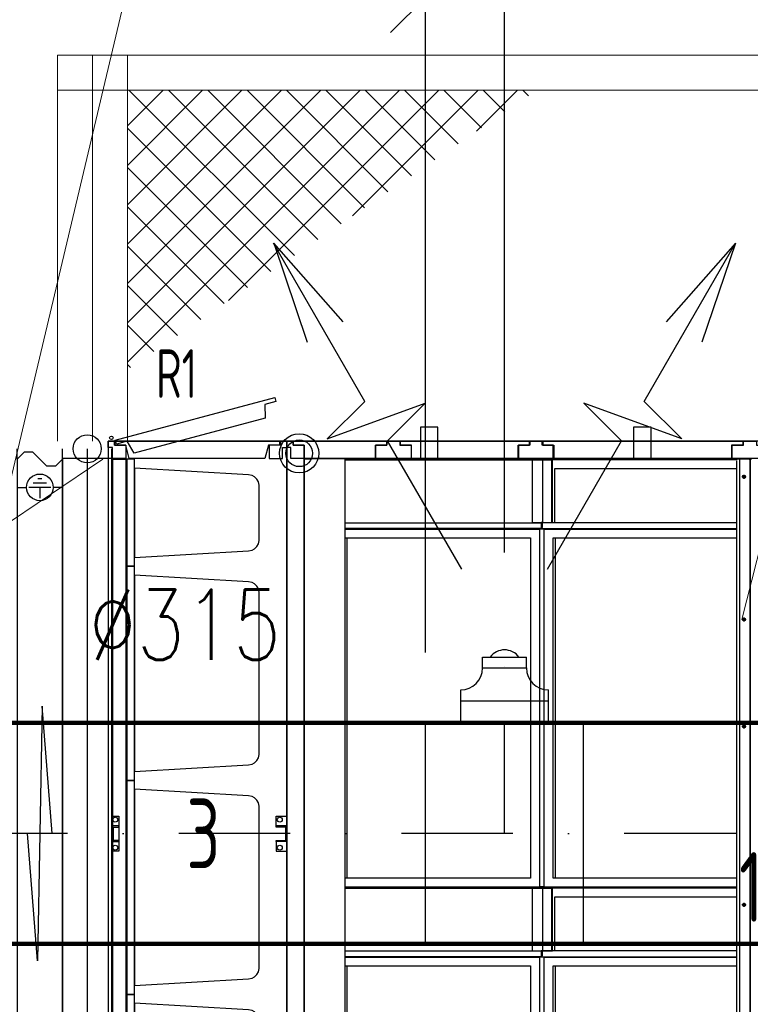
# Model space of a CAD drawing. Header units: millimetres. Extents: x -746391 to 410178, y -169697 to 100555.
# Tile 103 of 179: x 81248 to 83331, y 587 to 3393. Entities that reach past the tile are written whole.
import ezdxf

# ---------------------------------------------------------------- set-up
doc = ezdxf.new("R2010")
doc.units = ezdxf.units.MM
doc.linetypes.add('ČERCHOVANÁ', pattern=[25.4, 12.7, -6.35, 0, -6.35])
doc.layers.get('0').update_dxf_attribs({"color": 9})
doc.layers.get('Defpoints').update_dxf_attribs({"color": 9})
for name, color, linetype in [('1', 7, 'Continuous'), ('VZT-KÓTY', 2, 'Continuous'), ('VZT-ODVOD-ZAŘÍZENÍ', 150, 'Continuous'), ('VZT-PŘÍOD-OSY', 1, 'ČERCHOVANÁ'), ('VZT-PŘÍVOD-TENKÉ', 4, 'Continuous'), ('VZT-PŘÍVOD-VÝKON', 2, 'Continuous'), ('VZT-PŘÍVOD-ZAŘÍZENÍ', 3, 'Continuous')]:
    doc.layers.add(name, color=color, linetype=linetype)
doc.layers.add('VZT-KOTY', color=2, linetype='Continuous', lineweight=25)
doc.styles.add('RomanS', font='romans.shx')
doc.styles.get("Standard").update_dxf_attribs({"font": 'isocpeur.ttf', "width": 0.75})
doc.dimstyles.new('VZT100', dxfattribs={"dimscale": 100, "dimtxt": 2, "dimasz": 2, "dimexe": 1, "dimexo": 2, "dimgap": 1, "dimtad": 1, "dimtoh": 1, "dimdec": 0, "dimzin": 0, "dimdsep": 46, "dimtxsty": 'RomanS', "dimblk": 'OBLIQUE', "dimcen": 1, "dimdle": 1, "dimclrd": 256, "dimclre": 256, "dimclrt": 256, "dimadec": 0, "dimazin": 0, "dimtfac": 1, "dimtdec": 0, "dimtmove": 2, "dimatfit": 3, "dimldrblk": 'OBLIQUE', "dimfxl": 1, "dimtolj": 1, "dimtzin": 0, "dimarcsym": 0})

# ---------------------------------------------------------------- blocks, each defined once
blk = doc.blocks.new('NWK17C0226701211622KAMM51')
at = {"layer": '1'}
for p, q in [((4561.65, 7267.55), (4052.65, 7267.55)), ((4052.65, 7267.55), (4052.65, 5030.55)), ((4561.65, 5030.55), (4561.65, 7267.55)), ((4052.65, 5030.55), (4561.65, 5030.55))]:
    blk.add_line(p, q, dxfattribs=at)
blk = doc.blocks.new('NWK17C0226701211622EINB88')
at = {"layer": '1'}
for p, q in [((4072.68, 7270.19), (4527.31, 7392.01)), ((4530.41, 7380.42), (4499.5, 7372.14)), ((4527.31, 7392.01), (4530.41, 7380.42)), ((4499.5, 7372.14), (4499.67, 7332.84)), ((4499.67, 7332.84), (4126.19, 7232.76)), ((4075.78, 7258.6), (4072.68, 7270.19)), ((4070.65, 7267.55), (4541.33, 7267.55)), ((4070.65, 7255.55), (4070.65, 7267.55)), ((4102.65, 7255.55), (4070.65, 7255.55)), ((4106.69, 7266.88), (4075.78, 7258.6)), ((4112.65, 7217.55), (4102.65, 7255.55)), ((4126.19, 7232.76), (4106.69, 7266.88)), ((4509.33, 7255.55), (4499.33, 7217.55)), ((4541.33, 7255.55), (4509.33, 7255.55)), ((4541.33, 7267.55), (4541.33, 7255.55)), ((4499.33, 7217.55), (4112.65, 7217.55))]:
    blk.add_line(p, q, dxfattribs=at)
blk.add_circle((4061.65, 7276.55), 5, dxfattribs=at)
blk = doc.blocks.new('NWK17C0226701211622EINB89')
at = {"layer": '1'}
for p, q in [((4509.33, 5080.55), (4102.65, 5080.55)), ((4102.65, 5080.55), (4102.65, 5042.55)), ((4509.33, 5042.55), (4509.33, 5080.55)), ((4102.65, 5042.55), (4070.65, 5042.55)), ((4070.65, 5042.55), (4070.65, 5030.55)), ((4070.65, 5030.55), (4541.33, 5030.55)), ((4541.33, 5042.55), (4509.33, 5042.55)), ((4541.33, 5030.55), (4541.33, 5042.55))]:
    blk.add_line(p, q, dxfattribs=at)
blk = doc.blocks.new('NWK17C0226701211622EINB90')
at = {"layer": '1'}
for p, q in [((4102.65, 5080.55), (4064.65, 5080.55)), ((4064.65, 5080.55), (4064.65, 5048.55)), ((4102.65, 5042.55), (4102.65, 5080.55)), ((4064.65, 5048.55), (4052.65, 5048.55)), ((4052.65, 5048.55), (4052.65, 5030.55)), ((4052.65, 5030.55), (4070.65, 5030.55)), ((4070.65, 5030.55), (4070.65, 5042.55)), ((4070.65, 5042.55), (4102.65, 5042.55))]:
    blk.add_line(p, q, dxfattribs=at)
blk = doc.blocks.new('NWK17C0226701211622EINB91')
at = {"layer": '1'}
for p, q in [((4511.65, 5042.55), (4511.65, 5080.55)), ((4511.65, 5080.55), (4549.65, 5080.55)), ((4549.65, 5080.55), (4549.65, 5048.55)), ((4543.65, 5042.55), (4511.65, 5042.55)), ((4543.65, 5030.55), (4543.65, 5042.55)), ((4561.65, 5030.55), (4543.65, 5030.55)), ((4549.65, 5048.55), (4561.65, 5048.55)), ((4561.65, 5048.55), (4561.65, 5030.55))]:
    blk.add_line(p, q, dxfattribs=at)
blk = doc.blocks.new('NWK17C0226701211622EINB92')
at = {"layer": '1'}
for p, q in [((4052.65, 7267.55), (4070.65, 7267.55)), ((4052.65, 7249.55), (4052.65, 7267.55)), ((4064.65, 7249.55), (4052.65, 7249.55)), ((4064.65, 7217.55), (4064.65, 7249.55)), ((4070.65, 7267.55), (4070.65, 7255.55)), ((4070.65, 7255.55), (4102.65, 7255.55)), ((4102.65, 7255.55), (4102.65, 7217.55)), ((4102.65, 7217.55), (4064.65, 7217.55))]:
    blk.add_line(p, q, dxfattribs=at)
blk = doc.blocks.new('NWK17C0226701211622EINB93')
at = {"layer": '1'}
for p, q in [((4543.65, 7255.55), (4511.65, 7255.55)), ((4511.65, 7255.55), (4511.65, 7217.55)), ((4561.65, 7267.55), (4543.65, 7267.55)), ((4543.65, 7267.55), (4543.65, 7255.55)), ((4549.65, 7217.55), (4549.65, 7249.55)), ((4549.65, 7249.55), (4561.65, 7249.55)), ((4561.65, 7249.55), (4561.65, 7267.55)), ((4511.65, 7217.55), (4549.65, 7217.55))]:
    blk.add_line(p, q, dxfattribs=at)
blk = doc.blocks.new('NWK17C0226701211622EINB94')
at = {"layer": '1'}
for p, q in [((4531.65, 6170.55), (4531.65, 6198.55)), ((4531.65, 6198.55), (4561.65, 6198.55)), ((4561.65, 6198.55), (4561.65, 6170.55)), ((4531.65, 6170.55), (4561.65, 6170.55)), ((4531.65, 6167.55), (4531.65, 6170.55)), ((4561.65, 6170.55), (4531.65, 6170.55)), ((4558.65, 6167.55), (4531.65, 6167.55)), ((4558.65, 6129.55), (4558.65, 6167.55)), ((4561.65, 6170.55), (4561.65, 6126.55)), ((4531.65, 6126.55), (4531.65, 6129.55)), ((4531.65, 6129.55), (4558.65, 6129.55)), ((4561.65, 6126.55), (4531.65, 6126.55)), ((4561.65, 6126.55), (4531.65, 6126.55)), ((4531.65, 6126.55), (4531.65, 6098.55)), ((4561.65, 6098.55), (4561.65, 6126.55)), ((4531.65, 6098.55), (4561.65, 6098.55))]:
    blk.add_line(p, q, dxfattribs=at)
for centre in [(4541.65, 6188.55), (4541.65, 6108.55)]:
    blk.add_circle(centre, 7, dxfattribs=at)
blk = doc.blocks.new('NWK17C0226701211622EINB95')
at = {"layer": '1'}
for p, q in [((4064.65, 6198.55), (4082.65, 6198.55)), ((4064.65, 6098.55), (4064.65, 6198.55)), ((4082.65, 6198.55), (4082.65, 6098.55)), ((4082.65, 6170.55), (4064.65, 6170.55)), ((4064.65, 6170.55), (4064.65, 6126.55)), ((4067.65, 6129.55), (4067.65, 6167.55)), ((4067.65, 6167.55), (4082.65, 6167.55)), ((4082.65, 6167.55), (4082.65, 6170.55)), ((4064.65, 6126.55), (4082.65, 6126.55)), ((4082.65, 6129.55), (4067.65, 6129.55)), ((4082.65, 6126.55), (4082.65, 6129.55)), ((4082.65, 6098.55), (4064.65, 6098.55))]:
    blk.add_line(p, q, dxfattribs=at)
for centre in [(4072.65, 6188.55), (4072.65, 6108.55)]:
    blk.add_circle(centre, 7, dxfattribs=at)
blk = doc.blocks.new('NWK17C0226701211622UT57')
at = {"layer": '1'}
for p, q in [((4127.65, 6910.55), (4102.65, 6910.55)), ((4102.65, 6910.55), (4102.65, 6300.55)), ((4127.65, 6300.55), (4127.65, 6910.55)), ((4452.65, 6866.55), (4127.65, 6885.55)), ((4127.65, 6885.55), (4127.65, 6325.55)), ((4462.67, 6864.57), (4452.65, 6866.55)), ((4469.75, 6860.55), (4462.67, 6864.57)), ((4476.65, 6853.65), (4469.75, 6860.55)), ((4480.67, 6846.57), (4476.65, 6853.65)), ((4482.65, 6836.55), (4480.67, 6846.57)), ((4482.65, 6374.55), (4482.65, 6836.55)), ((4480.67, 6364.53), (4482.65, 6374.55)), ((4127.65, 6325.55), (4452.65, 6344.55)), ((4452.65, 6344.55), (4462.67, 6346.53)), ((4462.67, 6346.53), (4469.75, 6350.55)), ((4469.75, 6350.55), (4476.65, 6357.45)), ((4476.65, 6357.45), (4480.67, 6364.53)), ((4102.65, 6300.55), (4127.65, 6300.55))]:
    blk.add_line(p, q, dxfattribs=at)
blk = doc.blocks.new('NWK17C0226701211622UT58')
at = {"layer": '1'}
for p, q in [((4127.65, 6300.55), (4102.65, 6300.55)), ((4102.65, 6300.55), (4102.65, 5690.55)), ((4127.65, 5690.55), (4127.65, 6300.55)), ((4452.65, 6256.55), (4127.65, 6275.55)), ((4127.65, 6275.55), (4127.65, 5715.55)), ((4462.67, 6254.57), (4452.65, 6256.55)), ((4469.75, 6250.55), (4462.67, 6254.57)), ((4476.65, 6243.65), (4469.75, 6250.55)), ((4480.67, 6236.57), (4476.65, 6243.65)), ((4482.65, 6226.55), (4480.67, 6236.57)), ((4482.65, 5764.55), (4482.65, 6226.55)), ((4476.65, 5747.45), (4480.67, 5754.53)), ((4480.67, 5754.53), (4482.65, 5764.55)), ((4127.65, 5715.55), (4452.65, 5734.55)), ((4452.65, 5734.55), (4462.67, 5736.53)), ((4462.67, 5736.53), (4469.75, 5740.55)), ((4469.75, 5740.55), (4476.65, 5747.45)), ((4102.65, 5690.55), (4127.65, 5690.55))]:
    blk.add_line(p, q, dxfattribs=at)
blk = doc.blocks.new('NWK17C0226701211622UT59')
at = {"layer": '1'}
for p, q in [((4127.65, 6300.55), (4102.65, 6300.55)), ((4102.65, 6300.55), (4102.65, 5690.55)), ((4127.65, 5690.55), (4127.65, 6300.55)), ((4452.65, 6256.55), (4127.65, 6275.55)), ((4127.65, 6275.55), (4127.65, 5715.55)), ((4462.67, 6254.57), (4452.65, 6256.55)), ((4469.75, 6250.55), (4462.67, 6254.57)), ((4476.65, 6243.65), (4469.75, 6250.55)), ((4480.67, 6236.57), (4476.65, 6243.65)), ((4482.65, 6226.55), (4480.67, 6236.57)), ((4482.65, 5764.55), (4482.65, 6226.55)), ((4476.65, 5747.45), (4480.67, 5754.53)), ((4480.67, 5754.53), (4482.65, 5764.55)), ((4127.65, 5715.55), (4452.65, 5734.55)), ((4452.65, 5734.55), (4462.67, 5736.53)), ((4462.67, 5736.53), (4469.75, 5740.55)), ((4469.75, 5740.55), (4476.65, 5747.45)), ((4102.65, 5690.55), (4127.65, 5690.55))]:
    blk.add_line(p, q, dxfattribs=at)
blk = doc.blocks.new('NWK17C0226701211622UT60')
at = {"layer": '1'}
for p, q in [((4127.65, 6910.55), (4102.65, 6910.55)), ((4102.65, 6910.55), (4102.65, 6300.55)), ((4127.65, 6300.55), (4127.65, 6910.55)), ((4452.65, 6866.55), (4127.65, 6885.55)), ((4127.65, 6885.55), (4127.65, 6325.55)), ((4462.67, 6864.57), (4452.65, 6866.55)), ((4469.75, 6860.55), (4462.67, 6864.57)), ((4476.65, 6853.65), (4469.75, 6860.55)), ((4480.67, 6846.57), (4476.65, 6853.65)), ((4482.65, 6836.55), (4480.67, 6846.57)), ((4482.65, 6374.55), (4482.65, 6836.55)), ((4480.67, 6364.53), (4482.65, 6374.55)), ((4127.65, 6325.55), (4452.65, 6344.55)), ((4452.65, 6344.55), (4462.67, 6346.53)), ((4462.67, 6346.53), (4469.75, 6350.55)), ((4469.75, 6350.55), (4476.65, 6357.45)), ((4476.65, 6357.45), (4480.67, 6364.53)), ((4102.65, 6300.55), (4127.65, 6300.55))]:
    blk.add_line(p, q, dxfattribs=at)
blk = doc.blocks.new('NWK17C0226701211622UT61')
at = {"layer": '1'}
for p, q in [((4127.65, 5690.55), (4102.65, 5690.55)), ((4102.65, 5690.55), (4102.65, 5080.55)), ((4127.65, 5080.55), (4127.65, 5690.55)), ((4452.65, 5646.55), (4127.65, 5665.55)), ((4127.65, 5665.55), (4127.65, 5105.55)), ((4462.67, 5644.57), (4452.65, 5646.55)), ((4469.75, 5640.55), (4462.67, 5644.57)), ((4476.65, 5633.65), (4469.75, 5640.55)), ((4480.67, 5626.57), (4476.65, 5633.65)), ((4482.65, 5616.55), (4480.67, 5626.57)), ((4482.65, 5154.55), (4482.65, 5616.55)), ((4469.75, 5130.55), (4476.65, 5137.45)), ((4476.65, 5137.45), (4480.67, 5144.53)), ((4480.67, 5144.53), (4482.65, 5154.55)), ((4127.65, 5105.55), (4452.65, 5124.55)), ((4452.65, 5124.55), (4462.67, 5126.53)), ((4462.67, 5126.53), (4469.75, 5130.55)), ((4102.65, 5080.55), (4127.65, 5080.55))]:
    blk.add_line(p, q, dxfattribs=at)
blk = doc.blocks.new('NWK17C0226701211622UT62')
at = {"layer": '1'}
for p, q in [((4127.65, 5690.55), (4102.65, 5690.55)), ((4102.65, 5690.55), (4102.65, 5080.55)), ((4127.65, 5080.55), (4127.65, 5690.55)), ((4452.65, 5646.55), (4127.65, 5665.55)), ((4127.65, 5665.55), (4127.65, 5105.55)), ((4462.67, 5644.57), (4452.65, 5646.55)), ((4469.75, 5640.55), (4462.67, 5644.57)), ((4476.65, 5633.65), (4469.75, 5640.55)), ((4480.67, 5626.57), (4476.65, 5633.65)), ((4482.65, 5616.55), (4480.67, 5626.57)), ((4482.65, 5154.55), (4482.65, 5616.55)), ((4469.75, 5130.55), (4476.65, 5137.45)), ((4476.65, 5137.45), (4480.67, 5144.53)), ((4480.67, 5144.53), (4482.65, 5154.55)), ((4127.65, 5105.55), (4452.65, 5124.55)), ((4452.65, 5124.55), (4462.67, 5126.53)), ((4462.67, 5126.53), (4469.75, 5130.55)), ((4102.65, 5080.55), (4127.65, 5080.55))]:
    blk.add_line(p, q, dxfattribs=at)
blk = doc.blocks.new('NWK17C0226701211622UT63')
at = {"layer": '1'}
for p, q in [((4127.65, 7215.55), (4102.65, 7215.55)), ((4102.65, 7215.55), (4102.65, 6910.55)), ((4127.65, 6910.55), (4127.65, 7215.55)), ((4452.65, 7171.55), (4127.65, 7190.55)), ((4127.65, 7190.55), (4127.65, 6935.55)), ((4462.67, 7169.57), (4452.65, 7171.55)), ((4469.75, 7165.55), (4462.67, 7169.57)), ((4476.65, 7158.65), (4469.75, 7165.55)), ((4480.67, 7151.57), (4476.65, 7158.65)), ((4482.65, 7141.55), (4480.67, 7151.57)), ((4482.65, 6984.55), (4482.65, 7141.55)), ((4462.67, 6956.53), (4469.75, 6960.55)), ((4469.75, 6960.55), (4476.65, 6967.45)), ((4476.65, 6967.45), (4480.67, 6974.53)), ((4480.67, 6974.53), (4482.65, 6984.55)), ((4127.65, 6935.55), (4452.65, 6954.55)), ((4452.65, 6954.55), (4462.67, 6956.53)), ((4102.65, 6910.55), (4127.65, 6910.55))]:
    blk.add_line(p, q, dxfattribs=at)
blk = doc.blocks.new('NWK17C0226701211622UT64')
at = {"layer": '1'}
for p, q in [((4127.65, 7215.55), (4102.65, 7215.55)), ((4102.65, 7215.55), (4102.65, 6910.55)), ((4127.65, 6910.55), (4127.65, 7215.55)), ((4452.65, 7171.55), (4127.65, 7190.55)), ((4127.65, 7190.55), (4127.65, 6935.55)), ((4462.67, 7169.57), (4452.65, 7171.55)), ((4469.75, 7165.55), (4462.67, 7169.57)), ((4476.65, 7158.65), (4469.75, 7165.55)), ((4480.67, 7151.57), (4476.65, 7158.65)), ((4482.65, 7141.55), (4480.67, 7151.57)), ((4482.65, 6984.55), (4482.65, 7141.55)), ((4462.67, 6956.53), (4469.75, 6960.55)), ((4469.75, 6960.55), (4476.65, 6967.45)), ((4476.65, 6967.45), (4480.67, 6974.53)), ((4480.67, 6974.53), (4482.65, 6984.55)), ((4127.65, 6935.55), (4452.65, 6954.55)), ((4452.65, 6954.55), (4462.67, 6956.53)), ((4102.65, 6910.55), (4127.65, 6910.55))]:
    blk.add_line(p, q, dxfattribs=at)
blk = doc.blocks.new('NWK17C0226701211622EINB96')
at = {"layer": '1'}
for p, q in [((4065.65, 5080.55), (4065.65, 7215.55)), ((4065.65, 7215.55), (4105.65, 7215.55)), ((4105.65, 7215.55), (4105.65, 5080.55)), ((4105.65, 5080.55), (4065.65, 5080.55))]:
    blk.add_line(p, q, dxfattribs=at)
blk = doc.blocks.new('NWK17C0226701211622ANB12')
at = {"layer": '1'}
for p, q in [((3922.65, 7217.55), (3922.65, 7245.55)), ((3992.65, 7245.55), (3992.65, 5052.55)), ((4062.65, 7217.55), (4062.65, 7245.55)), ((4062.65, 7217.55), (3922.65, 7217.55)), ((3922.65, 7217.55), (3922.65, 5080.55)), ((4062.65, 5080.55), (4062.65, 7217.55)), ((3922.65, 5080.55), (4062.65, 5080.55)), ((3922.65, 5080.55), (3922.65, 5052.55)), ((4062.65, 5080.55), (4062.65, 5052.55))]:
    blk.add_line(p, q, dxfattribs=at)
blk.add_circle((3992.65, 7245.55), 40, dxfattribs=at)
blk = doc.blocks.new('NWK17C0226701211622ANB13')
at = {"layer": '1'}
for p, q in [((3792.65, 7215.55), (3792.65, 7245.55)), ((3922.65, 7215.55), (3922.65, 7245.55)), ((3812.65, 7235.55), (3792.65, 7215.55)), ((3792.65, 7215.55), (3792.65, 5082.55)), ((3837.65, 7235.55), (3812.65, 7235.55)), ((3857.65, 7215.55), (3837.65, 7235.55)), ((3877.65, 7195.55), (3857.65, 7215.55)), ((3922.65, 7215.55), (3902.65, 7195.55)), ((3922.65, 5082.55), (3922.65, 7215.55)), ((3902.65, 7195.55), (3877.65, 7195.55)), ((3864.15, 6511.66), (3851.15, 5786.44)), ((3892.65, 6149.05), (3864.15, 6511.66)), ((3851.15, 5786.44), (3822.65, 6149.05)), ((3792.65, 5082.55), (3812.65, 5102.55)), ((3792.65, 5082.55), (3792.65, 5052.55)), ((3812.65, 5102.55), (3837.65, 5102.55)), ((3837.65, 5102.55), (3857.65, 5082.55)), ((3857.65, 5082.55), (3877.65, 5062.55)), ((3902.65, 5062.55), (3922.65, 5082.55)), ((3922.65, 5082.55), (3922.65, 5052.55)), ((3877.65, 5062.55), (3902.65, 5062.55))]:
    blk.add_line(p, q, dxfattribs=at)
blk = doc.blocks.new('NWK17C0226701211622UT65')
at = {"layer": '1'}
for p, q in [((3863.65, 7159.55), (3851.65, 7159.55)), ((3792.65, 7135.55), (3819.65, 7135.55)), ((3888.65, 7135.55), (3826.65, 7135.55)), ((3876.65, 7147.55), (3838.65, 7147.55)), ((3857.65, 7135.55), (3857.65, 7104.55)), ((3922.65, 7135.55), (3895.65, 7135.55))]:
    blk.add_line(p, q, dxfattribs=at)
blk.add_circle((3857.65, 7135.55), 38, dxfattribs=at)
blk = doc.blocks.new('NWK17C0226701211622KZUB10')
at = {"layer": '1', "width": 0.64}
blk.add_text('R1', height=138.62, dxfattribs=at).set_placement((4188.76, 7390.66))
blk = doc.blocks.new('NWK17C0226701211622KAMM54')
at = {"layer": '1', "width": 0.69}
blk.add_text('3', height=198.68, dxfattribs=at).set_placement((4275.58, 6049.71))
blk = doc.blocks.new('NWK17C0226701211622KAMM52')
at = {"layer": '1'}
for name in ['NWK17C0226701211622KZUB10', 'NWK17C0226701211622ANB12', 'NWK17C0226701211622ANB13', 'NWK17C0226701211622EINB96', 'NWK17C0226701211622UT63', 'NWK17C0226701211622UT64', 'NWK17C0226701211622UT65', 'NWK17C0226701211622UT57', 'NWK17C0226701211622UT60', 'NWK17C0226701211622UT58', 'NWK17C0226701211622UT59', 'NWK17C0226701211622KAMM54', 'NWK17C0226701211622UT61', 'NWK17C0226701211622UT62']:
    blk.add_blockref(name, (0, 0), dxfattribs=at)
blk = doc.blocks.new('NWK17C0226701211622KAMM50')
at = {"layer": '1'}
for name in ['NWK17C0226701211622KAMM52', 'NWK17C0226701211622EINB88', 'NWK17C0226701211622KAMM51', 'NWK17C0226701211622EINB92', 'NWK17C0226701211622EINB93', 'NWK17C0226701211622EINB95', 'NWK17C0226701211622EINB94', 'NWK17C0226701211622EINB90', 'NWK17C0226701211622EINB89', 'NWK17C0226701211622EINB91']:
    blk.add_blockref(name, (0, 0), dxfattribs=at)
blk = doc.blocks.new('NWK17C0226701211622KAMM71')
at = {"layer": '1'}
for p, q in [((7204.65, 7267.55), (4561.65, 7267.55)), ((4561.65, 7267.55), (4561.65, 4725.55))]:
    blk.add_line(p, q, dxfattribs=at)
blk = doc.blocks.new('NWK17C0226701211622EINB137')
at = {"layer": '1'}
for p, q in [((4885.65, 7267.55), (5254.66, 7267.55)), ((4885.65, 7255.55), (4885.65, 7267.55)), ((4917.65, 7255.55), (4885.65, 7255.55)), ((4917.65, 7217.55), (4917.65, 7255.55)), ((5254.66, 7255.55), (5222.66, 7255.55)), ((5222.66, 7255.55), (5222.66, 7217.55)), ((5254.66, 7267.55), (5254.66, 7255.55)), ((5222.66, 7217.55), (4917.65, 7217.55))]:
    blk.add_line(p, q, dxfattribs=at)
blk = doc.blocks.new('NWK17C0226701211622EINB138')
at = {"layer": '1'}
for p, q in [((5289.65, 7267.55), (5862, 7267.55)), ((5289.65, 7255.55), (5289.65, 7267.55)), ((5321.65, 7255.55), (5289.65, 7255.55)), ((5321.65, 7217.55), (5321.65, 7255.55)), ((5862, 7255.55), (5830, 7255.55)), ((5830, 7255.55), (5830, 7217.55)), ((5862, 7267.55), (5862, 7255.55)), ((5830, 7217.55), (5321.65, 7217.55))]:
    blk.add_line(p, q, dxfattribs=at)
blk = doc.blocks.new('NWK17C0226701211622EINB139')
at = {"layer": '1'}
for p, q in [((5831.65, 7217.55), (5831.65, 7255.55)), ((5831.65, 7255.55), (5863.65, 7255.55)), ((5863.65, 7267.55), (5901.32, 7267.55)), ((5863.65, 7255.55), (5863.65, 7267.55)), ((5901.32, 7267.55), (5901.32, 7255.55)), ((5901.32, 7255.55), (5933.32, 7255.55)), ((5933.32, 7255.55), (5933.32, 7217.55)), ((5933.32, 7217.55), (5831.65, 7217.55))]:
    blk.add_line(p, q, dxfattribs=at)
blk = doc.blocks.new('NWK17C0226701211622EINB149')
at = {"layer": '1'}
for p, q in [((4579.65, 7267.55), (4846.99, 7267.55)), ((4579.65, 7255.55), (4579.65, 7267.55)), ((4611.65, 7255.55), (4579.65, 7255.55)), ((4611.65, 7217.55), (4611.65, 7255.55)), ((4846.99, 7255.55), (4814.99, 7255.55)), ((4814.99, 7255.55), (4814.99, 7217.55)), ((4846.99, 7267.55), (4846.99, 7255.55)), ((4814.99, 7217.55), (4611.65, 7217.55))]:
    blk.add_line(p, q, dxfattribs=at)
blk = doc.blocks.new('NWK17C0226701211622EINB150')
at = {"layer": '1'}
for p, q in [((4814.65, 7217.55), (4814.65, 7255.55)), ((4814.65, 7255.55), (4846.65, 7255.55)), ((4846.65, 7267.55), (4884.32, 7267.55)), ((4846.65, 7255.55), (4846.65, 7267.55)), ((4884.32, 7267.55), (4884.32, 7255.55)), ((4884.32, 7255.55), (4916.32, 7255.55)), ((4916.32, 7255.55), (4916.32, 7217.55)), ((4916.32, 7217.55), (4814.65, 7217.55))]:
    blk.add_line(p, q, dxfattribs=at)
blk = doc.blocks.new('NWK17C0226701211622EINB151')
at = {"layer": '1'}
for p, q in [((5221.65, 7217.55), (5221.65, 7255.55)), ((5221.65, 7255.55), (5253.65, 7255.55)), ((5253.65, 7267.55), (5291.32, 7267.55)), ((5253.65, 7255.55), (5253.65, 7267.55)), ((5291.32, 7267.55), (5291.32, 7255.55)), ((5291.32, 7255.55), (5323.32, 7255.55)), ((5323.32, 7255.55), (5323.32, 7217.55)), ((5323.32, 7217.55), (5221.65, 7217.55))]:
    blk.add_line(p, q, dxfattribs=at)
blk = doc.blocks.new('NWK17C0226701211622EINB155')
at = {"layer": '1'}
for p, q in [((4561.65, 7267.55), (4579.65, 7267.55)), ((4561.65, 7249.55), (4561.65, 7267.55)), ((4573.65, 7249.55), (4561.65, 7249.55)), ((4573.65, 7217.55), (4573.65, 7249.55)), ((4579.65, 7267.55), (4579.65, 7255.55)), ((4579.65, 7255.55), (4611.65, 7255.55)), ((4611.65, 7255.55), (4611.65, 7217.55)), ((4611.65, 7217.55), (4573.65, 7217.55))]:
    blk.add_line(p, q, dxfattribs=at)
blk = doc.blocks.new('NWK17C0226701211622EINB157')
at = {"layer": '1'}
for p, q in [((4611.47, 4776.55), (4611.47, 7216.55)), ((4611.97, 7216.55), (4611.47, 7216.55)), ((4611.97, 4776.55), (4611.97, 7216.55)), ((4611.97, 7216.55), (4612.97, 7216.55)), ((4612.97, 7216.55), (4631.93, 7216.55)), ((4631.93, 7216.55), (4632.06, 7216.55)), ((4727.65, 7216.55), (4632.06, 7216.55)), ((4727.65, 7216.55), (4727.65, 4776.55)), ((4727.65, 7216.38), (5287.76, 7216.38)), ((4727.65, 7214.38), (5287.76, 7214.38)), ((5170.31, 7216.55), (5618.34, 7216.55)), ((5170.31, 7216.38), (5170.31, 7216.55)), ((5287.06, 7212.74), (5260.89, 7212.74)), ((5260.89, 7212.74), (5260.89, 7035.38)), ((5290.59, 7212.74), (5287.06, 7212.74)), ((5287.76, 7216.38), (5287.76, 7214.38)), ((5289.18, 7212.74), (5288.72, 7213.38)), ((5289.1, 7212.85), (5289.25, 7212.85)), ((5289.63, 7213.38), (5289.18, 7212.74)), ((5290.59, 7212.74), (5289.18, 7212.74)), ((5291.05, 7213.38), (5289.63, 7213.38)), ((5290.42, 7212.74), (5291.3, 7212.74)), ((5290.42, 7212.74), (5290.42, 7035.38)), ((5290.59, 7216.38), (5847.41, 7216.38)), ((5290.59, 7216.38), (5290.59, 7214.88)), ((5290.59, 7212.74), (5291.05, 7213.38)), ((5290.59, 7212.74), (5291.05, 7213.38)), ((5290.59, 7212.74), (5291.3, 7212.74)), ((5291.05, 7213.38), (5292.46, 7213.38)), ((5317.46, 7212.74), (5291.3, 7212.74)), ((5292.01, 7212.74), (5292.46, 7213.38)), ((5292.71, 7212.74), (5292.42, 7212.74)), ((5294.76, 7216.38), (5294.83, 7216.38)), ((5294.83, 7216.38), (5313.93, 7216.38)), ((5294.83, 7216.38), (5294.83, 7214.38)), ((5294.83, 7214.38), (5313.93, 7214.38)), ((5847.41, 7216.38), (5313.93, 7216.38)), ((5313.93, 7216.38), (5313.93, 7214.38)), ((5845.4, 7214.38), (5313.93, 7214.38)), ((5317.46, 7035.38), (5317.46, 7212.74)), ((5317.46, 7212.74), (5318.88, 7212.74)), ((5318.88, 7035.38), (5318.88, 7212.74)), ((5618.34, 7216.55), (5801.42, 7216.55)), ((5618.34, 7216.55), (5618.34, 7216.38)), ((5801.42, 7216.55), (5807.18, 7216.55)), ((5803.65, 7217.38), (5803.65, 7215.55)), ((5807.18, 7216.55), (5848.32, 7216.55)), ((5848.32, 7216.55), (5853.14, 7216.55)), ((5853.14, 4776.55), (5853.14, 7216.55)), ((5853.14, 7216.55), (5879.14, 7216.55)), ((5879.14, 7216.55), (5853.14, 7216.55)), ((5879.14, 7216.55), (5879.84, 7216.55)), ((5879.84, 7216.55), (5881.97, 7216.55)), ((5881.97, 7216.55), (5884.31, 7216.55)), ((5882.99, 7212.55), (5883.14, 7212.55)), ((5883.13, 7212.76), (5883.15, 7212.74)), ((5883.15, 7212.74), (5883.13, 7212.76)), ((5883.29, 7212.55), (5883.14, 7212.55)), ((5883.14, 7212.55), (5883.14, 4780.55)), ((5883.14, 4780.55), (5883.14, 7212.55)), ((5325.24, 7188.38), (5325.24, 7034.88)), ((5844.78, 7188.38), (5325.24, 7188.38)), ((5844.78, 4781.55), (5844.78, 7211.55)), ((5870.99, 7165.72), (5859.29, 7165.72)), ((5865.14, 7171.57), (5865.14, 7159.87)), ((4727.65, 7034.88), (5287.76, 7034.88)), ((5289.18, 7018.38), (4727.65, 7018.38)), ((4727.65, 7016.72), (5282.83, 7016.72)), ((5260.89, 7035.38), (5287.06, 7035.38)), ((5282.83, 5996.72), (5282.83, 7016.72)), ((5295.53, 7016.72), (5282.83, 7016.72)), ((5290.42, 7035.38), (5287.06, 7035.38)), ((5287.76, 7021.38), (5287.76, 7034.88)), ((5287.76, 7034.88), (5289.18, 7034.88)), ((5287.76, 7021.38), (5289.18, 7021.38)), ((5289.18, 7021.38), (5289.18, 7035.38)), ((5289.18, 7021.38), (5289.18, 7034.88)), ((5290.59, 7021.38), (5289.18, 7021.38)), ((5289.18, 7018.38), (5289.18, 7020.38)), ((5289.18, 7018.38), (5293.42, 7018.38)), ((5290.42, 7035.38), (5291.3, 7035.38)), ((5290.59, 7035.38), (5290.59, 7034.88)), ((5290.59, 7034.88), (5290.59, 7035.38)), ((5844.78, 7034.88), (5290.59, 7034.88)), ((5290.59, 7021.38), (5290.59, 7034.88)), ((5291.3, 7035.38), (5317.46, 7035.38)), ((5292.01, 7035.38), (5292.01, 7034.88)), ((5293.42, 7018.38), (5844.78, 7018.38)), ((5295.53, 5996.72), (5295.53, 7016.72)), ((5295.53, 7016.72), (5844.78, 7016.72)), ((5295.53, 7016.72), (5844.78, 7016.72)), ((5317.46, 7035.38), (5318.88, 7035.38)), ((4727.73, 6991.72), (5256.65, 6991.72)), ((4727.73, 6021.72), (4727.73, 6991.72)), ((4733.74, 6021.72), (4733.74, 6991.72)), ((5256.65, 6991.72), (5256.65, 6021.72)), ((5321.7, 6991.72), (5844.78, 6991.72)), ((5321.7, 6021.72), (5321.7, 6991.72)), ((5327.71, 6021.72), (5327.71, 6991.72)), ((5865.14, 6764.91), (5865.14, 6753.21)), ((5870.99, 6759.06), (5859.29, 6759.06)), ((5865.14, 6459.91), (5865.14, 6448.21)), ((5870.99, 6454.06), (5859.29, 6454.06)), ((5870.99, 6047.4), (5859.29, 6047.4)), ((5865.14, 6053.25), (5865.14, 6041.55)), ((5256.65, 6021.72), (4727.73, 6021.72)), ((5844.78, 6021.72), (5321.7, 6021.72)), ((4727.65, 5996.72), (5282.83, 5996.72)), ((4727.65, 5995.72), (5287.76, 5995.72)), ((4727.65, 5993.72), (5287.76, 5993.72)), ((5287.06, 5992.07), (5260.89, 5992.07)), ((5260.89, 5992.07), (5260.89, 5814.72)), ((5295.53, 5996.72), (5282.83, 5996.72)), ((5290.59, 5992.07), (5287.06, 5992.07)), ((5287.76, 5995.72), (5287.76, 5993.72)), ((5288.59, 5992.85), (5289.77, 5992.85)), ((5289.18, 5992.07), (5288.72, 5992.72)), ((5289.63, 5992.72), (5289.18, 5992.07)), ((5290.59, 5992.07), (5289.18, 5992.07)), ((5291.05, 5992.72), (5289.63, 5992.72)), ((5290.42, 5992.07), (5291.3, 5992.07)), ((5290.42, 5992.07), (5290.42, 5814.72)), ((5290.59, 5995.72), (5844.78, 5995.72)), ((5290.59, 5995.72), (5290.59, 5994.22)), ((5290.59, 5992.07), (5291.05, 5992.72)), ((5290.59, 5992.07), (5291.05, 5992.72)), ((5290.59, 5992.07), (5291.3, 5992.07)), ((5291.05, 5992.72), (5292.46, 5992.72)), ((5317.46, 5992.07), (5291.3, 5992.07)), ((5292.01, 5992.07), (5292.46, 5992.72)), ((5292.71, 5992.07), (5292.42, 5992.07)), ((5294.76, 5995.72), (5294.83, 5995.72)), ((5294.83, 5995.72), (5313.93, 5995.72)), ((5294.83, 5995.72), (5294.83, 5993.72)), ((5294.83, 5993.72), (5313.93, 5993.72)), ((5295.53, 5996.72), (5844.78, 5996.72)), ((5844.78, 5995.72), (5313.93, 5995.72)), ((5313.93, 5995.72), (5313.93, 5993.72)), ((5844.78, 5993.72), (5313.93, 5993.72)), ((5317.46, 5814.72), (5317.46, 5992.07)), ((5317.46, 5992.07), (5318.88, 5992.07)), ((5318.88, 5814.72), (5318.88, 5992.07)), ((5325.24, 5967.72), (5325.24, 5814.22)), ((5844.78, 5967.72), (5325.24, 5967.72)), ((5865.14, 5951.59), (5865.14, 5939.89)), ((5870.99, 5945.74), (5859.29, 5945.74)), ((4727.65, 5814.22), (5287.76, 5814.22)), ((5260.89, 5814.72), (5287.06, 5814.72)), ((5290.42, 5814.72), (5287.06, 5814.72)), ((5287.76, 5800.72), (5287.76, 5814.22)), ((5287.76, 5814.22), (5289.18, 5814.22)), ((5289.18, 5800.72), (5289.18, 5814.72)), ((5289.18, 5800.72), (5289.18, 5814.22)), ((5290.42, 5814.72), (5291.3, 5814.72)), ((5290.59, 5814.72), (5290.59, 5814.22)), ((5290.59, 5814.22), (5290.59, 5814.72)), ((5844.78, 5814.22), (5290.59, 5814.22)), ((5290.59, 5800.72), (5290.59, 5814.22)), ((5291.3, 5814.72), (5317.46, 5814.72)), ((5292.01, 5814.72), (5292.01, 5814.22)), ((5317.46, 5814.72), (5318.88, 5814.72)), ((5289.18, 5797.72), (4727.65, 5797.72)), ((4727.65, 5796.72), (5282.83, 5796.72)), ((5282.83, 4776.72), (5282.83, 5796.72)), ((5295.53, 5796.72), (5282.83, 5796.72)), ((5287.76, 5800.72), (5289.18, 5800.72)), ((5290.59, 5800.72), (5289.18, 5800.72)), ((5289.18, 5797.72), (5289.18, 5799.72)), ((5289.18, 5797.72), (5293.42, 5797.72)), ((5293.42, 5797.72), (5844.78, 5797.72)), ((5295.53, 4776.72), (5295.53, 5796.72)), ((5295.53, 5796.72), (5844.78, 5796.72)), ((5295.53, 5796.72), (5844.78, 5796.72)), ((4727.73, 5771.72), (5256.65, 5771.72)), ((4727.73, 4801.72), (4727.73, 5771.72)), ((4733.74, 4801.72), (4733.74, 5771.72)), ((5256.65, 5771.72), (5256.65, 4801.72)), ((5321.7, 5771.72), (5844.78, 5771.72)), ((5321.7, 4801.72), (5321.7, 5771.72)), ((5327.71, 4801.72), (5327.71, 5771.72))]:
    blk.add_line(p, q, dxfattribs=at)
for centre in [(5865.14, 7165.72), (5865.14, 6759.06), (5865.14, 6454.06), (5865.14, 6047.4), (5865.14, 5945.74)]:
    blk.add_circle(centre, 4.5, dxfattribs=at)
for centre, radius, start, end in [((5292.7, 7217.51), 5.73, 217.13, 226.07), ((5285.66, 7217.51), 5.73, 313.93, 322.87), ((5618.36, 7214.76), 1.79, 90.58, 114.67), ((5879.14, 7212.55), 4, 0, 90), ((5887.14, 7212.55), 4, 90, 180), ((5289.17, 7020.46), 0.08, 271.66, 309.85), ((5292.7, 5996.84), 5.73, 217.13, 226.07), ((5285.66, 5996.84), 5.73, 313.93, 322.87), ((5289.17, 5799.8), 0.08, 271.66, 309.85)]:
    blk.add_arc(centre, radius, start, end, dxfattribs=at)
blk = doc.blocks.new('NWK17C0226701211622EINB158')
at = {"layer": '1'}
for p, q in [((5600.65, 7307.55), (5550.65, 7307.55)), ((5550.65, 7307.55), (5550.65, 7217.55)), ((5600.65, 7217.55), (5600.65, 7307.55)), ((5550.65, 7217.55), (5600.65, 7217.55))]:
    blk.add_line(p, q, dxfattribs=at)
blk = doc.blocks.new('NWK17C0226701211622EINB159')
at = {"layer": '1'}
for p, q in [((4992.65, 7307.55), (4942.65, 7307.55)), ((4942.65, 7307.55), (4942.65, 7217.55)), ((4992.65, 7217.55), (4992.65, 7307.55)), ((4942.65, 7217.55), (4992.65, 7217.55))]:
    blk.add_line(p, q, dxfattribs=at)
blk = doc.blocks.new('NWK17C0226701211622ANB16')
at = {"layer": '1'}
for p, q in [((4541.65, 7267.55), (4571.65, 7267.55)), ((4541.65, 4725.55), (4571.65, 4725.55))]:
    blk.add_line(p, q, dxfattribs=at)
blk = doc.blocks.new('NWK17C0226701211622UT85')
at = {"layer": '1'}
for radius in [56, 38]:
    blk.add_circle((4597.15, 7232.55), radius, dxfattribs=at)
blk = doc.blocks.new('NWK17C0226701211622KAMM74')
at = {"layer": '1', "width": 0.69}
blk.add_text('1', height=198.68, dxfattribs=at).set_placement((5851.58, 5897.21))
blk = doc.blocks.new('NWK17C0226701211622KAMM72')
at = {"layer": '1'}
for name in ['NWK17C0226701211622EINB159', 'NWK17C0226701211622EINB158', 'NWK17C0226701211622UT85', 'NWK17C0226701211622ANB16', 'NWK17C0226701211622EINB157', 'NWK17C0226701211622KAMM74']:
    blk.add_blockref(name, (0, 0), dxfattribs=at)
blk = doc.blocks.new('NWK17C0226701211622KAMM70')
at = {"layer": '1'}
for name in ['NWK17C0226701211622KAMM72', 'NWK17C0226701211622KAMM71', 'NWK17C0226701211622EINB155', 'NWK17C0226701211622EINB149', 'NWK17C0226701211622EINB150', 'NWK17C0226701211622EINB137', 'NWK17C0226701211622EINB151', 'NWK17C0226701211622EINB138', 'NWK17C0226701211622EINB139']:
    blk.add_blockref(name, (0, 0), dxfattribs=at)
blk = doc.blocks.new('_Oblique')
at = {"color": 0, "linetype": 'ByBlock', "lineweight": -2}
blk.add_line((-0.5, -0.5), (0.5, 0.5), dxfattribs=at)
blk = doc.blocks.new('*D1624')
at = {"layer": 'Defpoints', "color": 0, "linetype": 'Continuous', "lineweight": 18, "ltscale": 0.5, "transparency": 16777216}
for p in [(82405, 3455.9), (79405, 1389), (82405, 1389)]:
    blk.add_point(p, dxfattribs=at)
at = {"layer": 'VZT-KÓTY', "linetype": 'Continuous', "lineweight": -2, "ltscale": 0.5, "transparency": 16777216}
for p, q in [((79405, 1589), (79405, 3555.9)), ((82405, 1589), (82405, 3555.9)), ((79305, 3455.9), (82505, 3455.9))]:
    blk.add_line(p, q, dxfattribs=at)
at = {"layer": 'VZT-KÓTY', "linetype": 'Continuous', "lineweight": -2, "ltscale": 0.5, "transparency": 16777216, "xscale": 200, "yscale": 200, "zscale": 200, "rotation": 180}
blk.add_blockref('_Oblique', (79405, 3455.9), dxfattribs=at)
at = {"layer": 'VZT-KÓTY', "linetype": 'Continuous', "lineweight": -2, "ltscale": 0.5, "transparency": 16777216, "xscale": 200, "yscale": 200, "zscale": 200}
blk.add_blockref('_Oblique', (82405, 3455.9), dxfattribs=at)
at = {"layer": 'VZT-KÓTY', "linetype": 'Continuous', "lineweight": 18, "ltscale": 0.5, "transparency": 16777216, "insert": (80905, 3655.9), "char_height": 200, "attachment_point": 5, "style": 'RomanS'}
blk.add_mtext('\\A1;3000', dxfattribs=at)
blk = doc.blocks.new('*D1712')
at = {"layer": 'Defpoints', "color": 0, "linetype": 'Continuous', "lineweight": 18, "ltscale": 0.5, "transparency": 16777216}
for p in [(81355, 3940.5), (81355, 3292), (78800, 600)]:
    blk.add_point(p, dxfattribs=at)
at = {"layer": 'VZT-KÓTY', "linetype": 'Continuous', "lineweight": -2, "ltscale": 0.5, "transparency": 16777216}
for p, q in [((78800, 800), (78800, 4040.5)), ((81355, 3492), (81355, 4040.5)), ((78700, 3940.5), (81455, 3940.5))]:
    blk.add_line(p, q, dxfattribs=at)
at = {"layer": 'VZT-KÓTY', "linetype": 'Continuous', "lineweight": -2, "ltscale": 0.5, "transparency": 16777216, "xscale": 200, "yscale": 200, "zscale": 200, "rotation": 180}
blk.add_blockref('_Oblique', (78800, 3940.5), dxfattribs=at)
at = {"layer": 'VZT-KÓTY', "linetype": 'Continuous', "lineweight": -2, "ltscale": 0.5, "transparency": 16777216, "xscale": 200, "yscale": 200, "zscale": 200}
blk.add_blockref('_Oblique', (81355, 3940.5), dxfattribs=at)
at = {"layer": 'VZT-KÓTY', "linetype": 'Continuous', "lineweight": 18, "ltscale": 0.5, "transparency": 16777216, "insert": (80077.5, 4140.5), "char_height": 200, "attachment_point": 5, "style": 'RomanS'}
blk.add_mtext('\\A1;2555', dxfattribs=at)
blk = doc.blocks.new('*D1713')
at = {"layer": 'Defpoints', "color": 0, "linetype": 'Continuous', "lineweight": 18, "ltscale": 0.5, "transparency": 16777216}
for p in [(87250, 3940.5), (81355, 3292), (87250, 3292)]:
    blk.add_point(p, dxfattribs=at)
at = {"layer": 'VZT-KÓTY', "linetype": 'Continuous', "lineweight": -2, "ltscale": 0.5, "transparency": 16777216}
for p, q in [((81355, 3492), (81355, 4040.5)), ((87250, 3492), (87250, 4040.5)), ((81255, 3940.5), (87350, 3940.5))]:
    blk.add_line(p, q, dxfattribs=at)
at = {"layer": 'VZT-KÓTY', "linetype": 'Continuous', "lineweight": -2, "ltscale": 0.5, "transparency": 16777216, "xscale": 200, "yscale": 200, "zscale": 200, "rotation": 180}
blk.add_blockref('_Oblique', (81355, 3940.5), dxfattribs=at)
at = {"layer": 'VZT-KÓTY', "linetype": 'Continuous', "lineweight": -2, "ltscale": 0.5, "transparency": 16777216, "xscale": 200, "yscale": 200, "zscale": 200}
blk.add_blockref('_Oblique', (87250, 3940.5), dxfattribs=at)
at = {"layer": 'VZT-KÓTY', "linetype": 'Continuous', "lineweight": 18, "ltscale": 0.5, "transparency": 16777216, "insert": (84302.5, 4140.5), "char_height": 200, "attachment_point": 5, "style": 'RomanS'}
blk.add_mtext('\\A1;5900', dxfattribs=at)
blk = doc.blocks.new('*D1872')
at = {"layer": 'Defpoints', "color": 0, "linetype": 'Continuous', "lineweight": 18, "ltscale": 0.5, "transparency": 16777216}
for p in [(82630, 4247.6), (73630, 1674.8), (82630, 1674.8)]:
    blk.add_point(p, dxfattribs=at)
at = {"layer": 'VZT-KOTY', "linetype": 'Continuous', "lineweight": -2, "ltscale": 0.5, "transparency": 16777216}
for p, q in [((73630, 1874.8), (73630, 4347.6)), ((82630, 1874.8), (82630, 4347.6)), ((73530, 4247.6), (82730, 4247.6))]:
    blk.add_line(p, q, dxfattribs=at)
at = {"layer": 'VZT-KOTY', "linetype": 'Continuous', "lineweight": -2, "ltscale": 0.5, "transparency": 16777216, "xscale": 200, "yscale": 200, "zscale": 200, "rotation": 180}
blk.add_blockref('_Oblique', (73630, 4247.6), dxfattribs=at)
at = {"layer": 'VZT-KOTY', "linetype": 'Continuous', "lineweight": -2, "ltscale": 0.5, "transparency": 16777216, "xscale": 200, "yscale": 200, "zscale": 200}
blk.add_blockref('_Oblique', (82630, 4247.6), dxfattribs=at)
at = {"layer": 'VZT-KOTY', "linetype": 'Continuous', "lineweight": 18, "ltscale": 0.5, "transparency": 16777216, "insert": (78130, 4447.6), "char_height": 200, "attachment_point": 5, "style": 'RomanS'}
blk.add_mtext('\\A1;9000', dxfattribs=at)
blk = doc.blocks.new('*D1873')
at = {"layer": 'Defpoints', "color": 0, "linetype": 'Continuous', "lineweight": 18, "ltscale": 0.5, "transparency": 16777216}
for p in [(91630, 4247.6), (82630, 1674.8), (91630, 1609.3)]:
    blk.add_point(p, dxfattribs=at)
at = {"layer": 'VZT-KOTY', "linetype": 'Continuous', "lineweight": -2, "ltscale": 0.5, "transparency": 16777216}
for p, q in [((82630, 1874.8), (82630, 4347.6)), ((91630, 1809.3), (91630, 4347.6)), ((82530, 4247.6), (91730, 4247.6))]:
    blk.add_line(p, q, dxfattribs=at)
at = {"layer": 'VZT-KOTY', "linetype": 'Continuous', "lineweight": -2, "ltscale": 0.5, "transparency": 16777216, "xscale": 200, "yscale": 200, "zscale": 200, "rotation": 180}
blk.add_blockref('_Oblique', (82630, 4247.6), dxfattribs=at)
at = {"layer": 'VZT-KOTY', "linetype": 'Continuous', "lineweight": -2, "ltscale": 0.5, "transparency": 16777216, "xscale": 200, "yscale": 200, "zscale": 200}
blk.add_blockref('_Oblique', (91630, 4247.6), dxfattribs=at)
at = {"layer": 'VZT-KOTY', "linetype": 'Continuous', "lineweight": 18, "ltscale": 0.5, "transparency": 16777216, "insert": (87130, 4447.6), "char_height": 200, "attachment_point": 5, "style": 'RomanS'}
blk.add_mtext('\\A1;9000', dxfattribs=at)

msp = doc.modelspace()

# ---------------------------------------------------------------- hatches: boundary and pattern name
at = {"layer": 'VZT-PŘÍVOD-TENKÉ', "linetype": 'Continuous', "lineweight": 18, "ltscale": 0.5}
h = msp.add_hatch(dxfattribs=at)
h.set_pattern_fill('ANSI37', color=256, scale=25)
h.paths.add_polyline_path([(81555, 3192), (82721.7, 3192), (81555, 2395.7)])

# ---------------------------------------------------------------- linework, layer by layer
at = {"layer": 'VZT-KOTY', "linetype": 'Continuous', "lineweight": 18, "ltscale": 0.5}
for p, q in [((84604.8, 6819.1), (83306.8, 1683.5)), ((82158.2, 6025.3), (80501.3, -950))]:
    msp.add_line(p, q, dxfattribs=at)
at = {"layer": 'VZT-ODVOD-ZAŘÍZENÍ', "linetype": 'Continuous', "lineweight": 18, "ltscale": 0.5}
msp.add_line((81484.9, 2140), (80640.7, 1573.5), dxfattribs=at)
at = {"layer": 'VZT-PŘÍOD-OSY', "ltscale": 25}
for p, q in [((82630, 1074), (82630, 1674.8)), ((88369.9, 1074), (10405, 1074))]:
    msp.add_line(p, q, dxfattribs=at)
at = {"layer": 'VZT-PŘÍVOD-TENKÉ', "linetype": 'Continuous', "lineweight": 18, "ltscale": 0.5}
for p, q in [((81355, 3292), (87250, 3292)), ((81355, 2192), (81355, 3292)), ((81455, 2192), (81455, 3292)), ((81555, 2192), (81555, 3292)), ((81355, 3192), (87250, 3192))]:
    msp.add_line(p, q, dxfattribs=at)
at = {"layer": 'VZT-PŘÍVOD-VÝKON'}
for p, q in [((82231.7, 2305.2), (81971.7, 2755.6)), ((81971.7, 2755.6), (82168.6, 2531.5)), ((81971.8, 2756), (82067.4, 2473.4)), ((83028.3, 2305.2), (83288.3, 2755.6)), ((83288.3, 2755.6), (83091.4, 2531.5)), ((83288.2, 2756), (83192.6, 2473.4)), ((82231.7, 2305.2), (82124.6, 2198.1)), ((83028.3, 2305.2), (83135.4, 2198.1)), ((82124.6, 2198.1), (82403.7, 2299.7)), ((82296.7, 2192.7), (82403.7, 2299.7)), ((83135.4, 2198.1), (82856.3, 2299.7)), ((82963.3, 2192.7), (82856.3, 2299.7)), ((82507.9, 1826.7), (82296.7, 2192.7)), ((82752.1, 1826.7), (82963.3, 2192.7))]:
    msp.add_line(p, q, dxfattribs=at)
at = {"layer": 'VZT-PŘÍVOD-ZAŘÍZENÍ'}
for p, q in [((82567.5, 1545.3), (82567.5, 1576.5)), ((82567.5, 1576.5), (82692.5, 1576.5)), ((82692.5, 1545.3), (82692.5, 1576.5)), ((82567.5, 1545.3), (82692.5, 1545.3)), ((82505, 1389), (82505, 1482.8)), ((82755, 1389), (82755, 1482.8)), ((82505, 1451.5), (82755, 1451.5)), ((82405, 759), (82405, 1389)), ((82855, 759), (82855, 1389))]:
    msp.add_line(p, q, dxfattribs=at)
at = {"layer": 'VZT-PŘÍVOD-ZAŘÍZENÍ', "lineweight": 90}
for p, q in [((87469.9, 1389), (64405, 1389)), ((87469.9, 759), (64405, 759))]:
    msp.add_line(p, q, dxfattribs=at)
at = {"layer": 'VZT-PŘÍVOD-ZAŘÍZENÍ'}
for centre, radius, start, end in [((82630, 1545.3), 51.6, 37.2768, 142.7232), ((82505, 1545.3), 62.5, 270, 0), ((82755, 1545.3), 62.5, 180, 270)]:
    msp.add_arc(centre, radius, start, end, dxfattribs=at)

# ---------------------------------------------------------------- block references
at = {"layer": '1'}
for name in ['NWK17C0226701211622KAMM50', 'NWK17C0226701211622KAMM70']:
    msp.add_blockref(name, (77447.5, -5075.5), dxfattribs=at)

# ---------------------------------------------------------------- texts
at = {"layer": 'VZT-KÓTY', "style": 'RomanS', "width": 0.8}
msp.add_text('%%C315', height=200, rotation=0, dxfattribs=at).set_placement((81444.2, 1568.6))

# ---------------------------------------------------------------- dimensions: what is measured, and where the dimension line sits
at = {"layer": 'VZT-KOTY', "linetype": 'Continuous', "lineweight": 18, "ltscale": 0.5}
for base, p1, p2, picture, middle in [((82630, 4247.6), (73630, 1674.8), (82630, 1674.8), '*D1872', (78130, 4447.6)), ((91630, 4247.6), (82630, 1674.8), (91630, 1609.3), '*D1873', (87130, 4447.6))]:
    dim = msp.add_linear_dim(base=base, p1=p1, p2=p2, dimstyle='VZT100', dxfattribs=at)
    dim.commit()
    dim.dimension.update_dxf_attribs({"geometry": picture, "text_midpoint": middle})
at = {"layer": 'VZT-KÓTY', "linetype": 'Continuous', "lineweight": 18, "ltscale": 0.5}
for base, p1, p2, picture, middle in [((81355, 3940.5), (78800, 600), (81355, 3292), '*D1712', (80077.5, 4140.5)), ((82405, 3455.9), (79405, 1389), (82405, 1389), '*D1624', (80905, 3655.9))]:
    dim = msp.add_linear_dim(base=base, p1=p1, p2=p2, dimstyle='VZT100', dxfattribs=at)
    dim.commit()
    dim.dimension.update_dxf_attribs({"geometry": picture, "text_midpoint": middle})
dim = msp.add_linear_dim(base=(87250, 3940.5), p1=(81355, 3292), p2=(87250, 3292), text='5900', dimstyle='VZT100', dxfattribs=at)
dim.commit()
dim.dimension.update_dxf_attribs({"geometry": '*D1713', "text_midpoint": (84302.5, 4140.5)})

doc.saveas('drawing.dxf')
